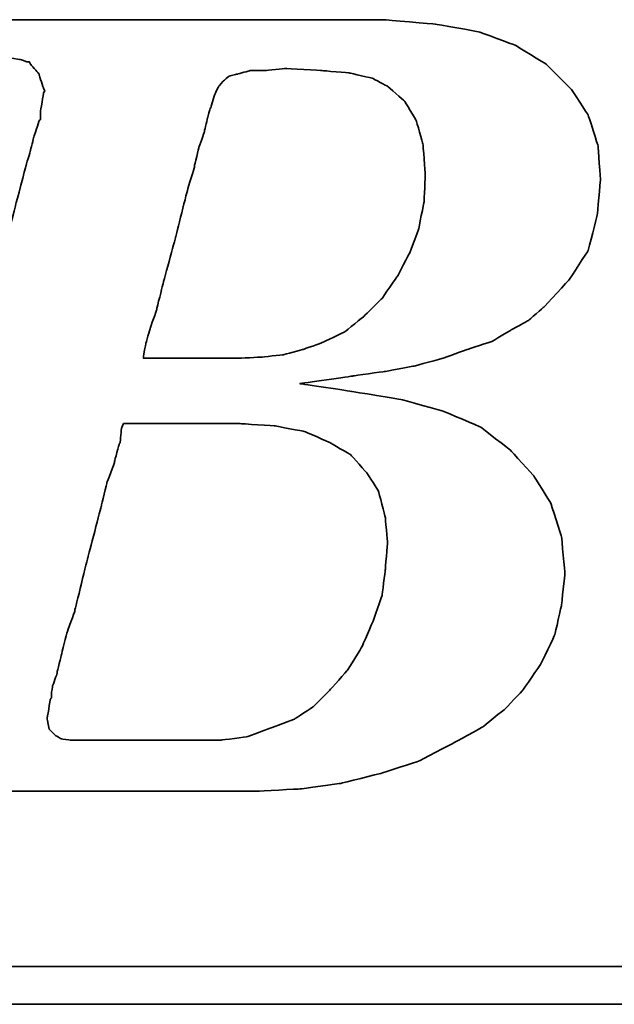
# Model space of a CAD drawing. Header units: millimetres. Extents: x -51 to 319, y -54 to 83.
# Tile 31 of 108: x 96.35 to 97.36, y 1.77 to 3.44. Entities that reach past the tile are written whole.
import ezdxf

# ---------------------------------------------------------------- set-up
doc = ezdxf.new("R2010")
doc.units = ezdxf.units.MM
doc.layers.add('DIM', color=4, linetype='Continuous')
doc.layers.add('layer 1', color=7, linetype='Continuous')

# ---------------------------------------------------------------- blocks, each defined once
blk = doc.blocks.new('TBI MOTION logo(完整正式版)')
at = {"layer": 'layer 1', "color": 22, "lineweight": 35}
for points, knots in [([(-64.65375, -6.86375), (-64.65375, -6.86375), (-64.84375, -7.29625), (-64.84375, -7.29625), (-64.84375, -7.29625), (-64.84375, -7.29625), (-64.86875, -7.34375), (-64.86875, -7.34375), (-64.86875, -7.34375), (-64.86875, -7.34375), (-64.86875, -7.36875), (-64.86875, -7.36875), (-64.86875, -7.36875), (-64.86875, -7.36875), (-65.15375, -7.65375), (-65.15375, -7.65375), (-65.15375, -7.65375), (-65.15375, -7.65375), (-65.17875, -7.65375), (-65.17875, -7.65375), (-65.17875, -7.65375), (-65.17875, -7.65375), (-65.20375, -7.67875), (-65.20375, -7.67875), (-65.20375, -7.67875), (-65.20375, -7.67875), (-65.58875, -7.87125), (-65.58875, -7.87125), (-65.58875, -7.87125), (-65.58875, -7.87125), (-65.63375, -7.87125), (-65.63375, -7.87125), (-65.63375, -7.87125), (-65.63375, -7.87125), (-65.65875, -7.89375), (-65.65875, -7.89375), (-65.65875, -7.89375), (-65.65875, -7.89375), (-66.09375, -7.94375), (-66.09375, -7.94375), (-66.09375, -7.94375), (-66.09375, -7.94375), (-66.11375, -7.94375), (-66.11375, -7.94375), (-66.11375, -7.94375), (-66.11375, -7.94375), (-66.16375, -7.94375), (-66.16375, -7.94375), (-66.16375, -7.94375), (-66.16375, -7.94375), (-66.30875, -7.94375), (-66.30875, -7.94375), (-66.30875, -7.94375), (-66.30875, -7.94375), (-66.69375, -7.94375), (-66.69375, -7.94375), (-66.69375, -7.94375), (-66.69375, -7.94375), (-67.07375, -7.94375), (-67.07375, -7.94375), (-67.07375, -7.94375), (-67.07375, -7.94375), (-67.12375, -7.94375), (-67.12375, -7.94375), (-67.12375, -7.94375), (-67.12375, -7.94375), (-67.12375, -7.96625), (-67.12375, -7.96625), (-67.12375, -7.96625), (-67.12375, -7.96625), (-67.14875, -7.99125), (-67.14875, -7.99125), (-67.14875, -7.99125), (-67.14875, -7.99125), (-67.24375, -8.34875), (-67.24375, -8.34875), (-67.24375, -8.34875), (-67.24375, -8.34875), (-67.31375, -8.68625), (-67.31375, -8.68625), (-67.31375, -8.68625), (-67.31375, -8.68625), (-67.26875, -8.68625), (-67.26875, -8.68625), (-67.26875, -8.68625), (-67.26875, -8.68625), (-67.07375, -8.68625), (-67.07375, -8.68625), (-67.07375, -8.68625), (-67.07375, -8.68625), (-66.54875, -8.68625), (-66.54875, -8.68625), (-66.54875, -8.68625), (-66.54875, -8.68625), (-65.82625, -8.68625), (-65.82625, -8.68625), (-65.82625, -8.68625), (-65.82625, -8.68625), (-65.01375, -8.68625), (-65.01375, -8.68625), (-65.01375, -8.68625), (-65.01375, -8.68625), (-64.05375, -8.68625), (-64.05375, -8.68625), (-64.05375, -8.68625), (-64.05375, -8.68625), (-62.08375, -8.68625), (-62.08375, -8.68625), (-62.08375, -8.68625), (-62.08375, -8.68625), (-60.06875, -8.68625), (-60.06875, -8.68625), (-60.06875, -8.68625), (-60.06875, -8.68625), (-59.10875, -8.68625), (-59.10875, -8.68625), (-59.10875, -8.68625), (-59.10875, -8.68625), (-58.29375, -8.68625), (-58.29375, -8.68625), (-58.29375, -8.68625), (-58.29375, -8.68625), (-57.57375, -8.68625), (-57.57375, -8.68625), (-57.57375, -8.68625), (-57.57375, -8.68625), (-57.04875, -8.68625), (-57.04875, -8.68625), (-57.04875, -8.68625), (-57.04875, -8.68625), (-56.85375, -8.68625), (-56.85375, -8.68625), (-56.85375, -8.68625), (-56.85375, -8.68625), (-56.70875, -8.68625), (-56.70875, -8.68625), (-56.70875, -8.68625), (-56.70875, -8.68625), (-56.61375, -8.68625), (-56.61375, -8.68625), (-56.61375, -8.68625), (-56.61375, -8.68625), (-56.56875, -8.68625), (-56.56875, -8.68625), (-56.56875, -8.68625), (-56.56875, -8.68625), (-55.65375, -8.63875), (-55.65375, -8.63875), (-55.65375, -8.63875), (-55.65375, -8.63875), (-54.76875, -8.51875), (-54.76875, -8.51875), (-54.76875, -8.51875), (-54.76875, -8.51875), (-53.90375, -8.30375), (-53.90375, -8.30375), (-53.90375, -8.30375), (-53.90375, -8.30375), (-53.08875, -8.03875), (-53.08875, -8.03875), (-53.08875, -8.03875), (-53.08875, -8.03875), (-52.34375, -7.65375), (-52.34375, -7.65375), (-52.34375, -7.65375), (-52.34375, -7.65375), (-51.69875, -7.29625), (-51.69875, -7.29625), (-51.69875, -7.29625), (-51.69875, -7.29625), (-51.21875, -6.91125), (-51.21875, -6.91125), (-51.21875, -6.91125), (-51.21875, -6.91125), (-50.83375, -6.50375), (-50.83375, -6.50375), (-50.83375, -6.50375), (-50.83375, -6.50375), (-50.44875, -5.94875), (-50.44875, -5.94875), (-50.44875, -5.94875), (-50.44875, -5.94875), (-50.13875, -5.30375), (-50.13875, -5.30375), (-50.13875, -5.30375), (-50.13875, -5.30375), (-49.99375, -4.65375), (-49.99375, -4.65375), (-49.99375, -4.65375), (-49.99375, -4.65375), (-49.92375, -3.98375), (-49.92375, -3.98375), (-49.92375, -3.98375), (-49.92375, -3.98375), (-49.99375, -3.19374), (-49.99375, -3.19374), (-49.99375, -3.19374), (-49.99375, -3.19374), (-50.23374, -2.44874), (-50.23374, -2.44874), (-50.23374, -2.44874), (-50.23374, -2.44874), (-50.59375, -1.87374), (-50.59375, -1.87374), (-50.59375, -1.87374), (-50.59375, -1.87374), (-51.09875, -1.31874), (-51.09875, -1.31874), (-51.09875, -1.31874), (-51.09875, -1.31874), (-51.74375, -0.81875), (-51.74375, -0.81875), (-51.74375, -0.81875), (-51.74375, -0.81875), (-52.53875, -0.48125), (-52.53875, -0.48125), (-52.53875, -0.48125), (-52.53875, -0.48125), (-53.47375, -0.21875), (-53.47375, -0.21875), (-53.47375, -0.21875), (-53.47375, -0.21875), (-54.52875, -0.04874), (-54.52875, -0.04874), (-54.52875, -0.04874), (-54.52875, -0.04874), (-55.65375, 0.12125), (-55.65375, 0.12125), (-55.65375, 0.12125), (-55.65375, 0.12125), (-54.50375, 0.28624), (-54.50375, 0.28624), (-54.50375, 0.28624), (-54.50375, 0.28624), (-53.83375, 0.38124), (-53.83375, 0.38124), (-53.83375, 0.38124), (-53.83375, 0.38124), (-53.18375, 0.50125), (-53.18375, 0.50125), (-53.18375, 0.50125), (-53.18375, 0.50125), (-52.55875, 0.66874), (-52.55875, 0.66874), (-52.55875, 0.66874), (-52.55875, 0.66874), (-52.03375, 0.86124), (-52.03375, 0.86124), (-52.03375, 0.86124), (-52.03375, 0.86124), (-51.50374, 1.03124), (-51.50374, 1.03124), (-51.50374, 1.03124), (-51.50374, 1.03124), (-51.09875, 1.27125), (-51.09875, 1.27125), (-51.09875, 1.27125), (-51.09875, 1.27125), (-50.71375, 1.48624), (-50.71375, 1.48624), (-50.71375, 1.48624), (-50.71375, 1.48624), (-50.37625, 1.77625), (-50.37625, 1.77625), (-50.37625, 1.77625), (-50.37625, 1.77625), (-49.82375, 2.37625), (-49.82375, 2.37625), (-49.82375, 2.37625), (-49.82375, 2.37625), (-49.41875, 2.99625), (-49.41875, 2.99625), (-49.41875, 2.99625), (-49.41875, 2.99625), (-49.22375, 3.76625), (-49.22375, 3.76625), (-49.22375, 3.76625), (-49.22375, 3.76625), (-49.15375, 4.50874), (-49.15375, 4.50874), (-49.15375, 4.50874), (-49.15375, 4.50874), (-49.20375, 5.25125), (-49.20375, 5.25125), (-49.20375, 5.25125), (-49.20375, 5.25125), (-49.41875, 5.92625), (-49.41875, 5.92625), (-49.41875, 5.92625), (-49.41875, 5.92625), (-49.77875, 6.47625), (-49.77875, 6.47625), (-49.77875, 6.47625), (-49.77875, 6.47625), (-50.33125, 7.02624), (-50.33125, 7.02624), (-50.33125, 7.02624), (-50.33125, 7.02624), (-51.00125, 7.43625), (-51.00125, 7.43625), (-51.00125, 7.43625), (-51.00125, 7.43625), (-51.79375, 7.72625), (-51.79375, 7.72625), (-51.79375, 7.72625), (-51.79375, 7.72625), (-52.72875, 7.89124), (-52.72875, 7.89124), (-52.72875, 7.89124), (-52.72875, 7.89124), (-53.83375, 7.98625), (-53.83375, 7.98625), (-53.83375, 7.98625), (-53.83375, 7.98625), (-53.92875, 7.98625), (-53.92875, 7.98625), (-53.92875, 7.98625), (-53.92875, 7.98625), (-54.26375, 7.98625), (-54.26375, 7.98625), (-54.26375, 7.98625), (-54.26375, 7.98625), (-54.74375, 7.98625), (-54.74375, 7.98625), (-54.74375, 7.98625), (-54.74375, 7.98625), (-55.36875, 7.98625), (-55.36875, 7.98625), (-55.36875, 7.98625), (-55.36875, 7.98625), (-56.13375, 7.98625), (-56.13375, 7.98625), (-56.13375, 7.98625), (-56.13375, 7.98625), (-56.94875, 7.98625), (-56.94875, 7.98625), (-56.94875, 7.98625), (-56.94875, 7.98625), (-58.77625, 7.98625), (-58.77625, 7.98625), (-58.77625, 7.98625), (-58.77625, 7.98625), (-60.59875, 7.98625), (-60.59875, 7.98625), (-60.59875, 7.98625), (-60.59875, 7.98625), (-61.41375, 7.98625), (-61.41375, 7.98625), (-61.41375, 7.98625), (-61.41375, 7.98625), (-62.17875, 7.98625), (-62.17875, 7.98625), (-62.17875, 7.98625), (-62.17875, 7.98625), (-62.80375, 7.98625), (-62.80375, 7.98625), (-62.80375, 7.98625), (-62.80375, 7.98625), (-63.30625, 7.98625), (-63.30625, 7.98625), (-63.30625, 7.98625), (-63.30625, 7.98625), (-63.57375, 7.98625), (-63.57375, 7.98625), (-63.57375, 7.98625), (-63.57375, 7.98625), (-63.57375, 7.96375), (-63.57375, 7.96375), (-63.57375, 7.96375), (-63.57375, 7.96375), (-63.59875, 7.94125), (-63.59875, 7.94125), (-63.59875, 7.94125), (-63.59875, 7.94125), (-63.69375, 7.55625), (-63.69375, 7.55625), (-63.69375, 7.55625), (-63.69375, 7.55625), (-63.76375, 7.24624), (-63.76375, 7.24624), (-63.76375, 7.24624), (-63.76375, 7.24624), (-63.23875, 7.24624), (-63.23875, 7.24624), (-63.23875, 7.24624), (-63.23875, 7.24624), (-62.75875, 7.24624), (-62.75875, 7.24624), (-62.75875, 7.24624), (-62.75875, 7.24624), (-62.61125, 7.24624), (-62.61125, 7.24624), (-62.61125, 7.24624), (-62.61125, 7.24624), (-62.56625, 7.24624), (-62.56625, 7.24624), (-62.56625, 7.24624), (-62.56625, 7.24624), (-62.22875, 7.24624), (-62.22875, 7.24624), (-62.22875, 7.24624), (-62.22875, 7.24624), (-62.20375, 7.24624), (-62.20375, 7.24624), (-62.20375, 7.24624), (-62.20375, 7.24624), (-62.17875, 7.21875), (-62.17875, 7.21875), (-62.17875, 7.21875), (-62.17875, 7.21875), (-61.96375, 7.17125), (-61.96375, 7.17125), (-61.96375, 7.17125), (-61.96375, 7.17125), (-61.72375, 7.12624), (-61.72375, 7.12624), (-61.72375, 7.12624), (-61.72375, 7.12624), (-61.70375, 7.12624), (-61.70375, 7.12624), (-61.70375, 7.12624), (-61.70375, 7.12624), (-61.55875, 7.07624), (-61.55875, 7.07624), (-61.55875, 7.07624), (-61.55875, 7.07624), (-61.50875, 7.07624), (-61.50875, 7.07624), (-61.50875, 7.07624), (-61.50875, 7.07624), (-61.48375, 7.02624), (-61.48375, 7.02624), (-61.48375, 7.02624), (-61.48375, 7.02624), (-61.31875, 6.83375), (-61.31875, 6.83375), (-61.31875, 6.83375), (-61.31875, 6.83375), (-61.29375, 6.81125), (-61.29375, 6.81125), (-61.29375, 6.81125), (-61.29375, 6.81125), (-61.29375, 6.78625), (-61.29375, 6.78625), (-61.29375, 6.78625), (-61.29375, 6.78625), (-61.19875, 6.50124), (-61.19875, 6.50124), (-61.19875, 6.50124), (-61.19875, 6.50124), (-61.17375, 6.45124), (-61.17375, 6.45124), (-61.17375, 6.45124), (-61.17375, 6.45124), (-61.19875, 6.40625), (-61.19875, 6.40625), (-61.19875, 6.40625), (-61.19875, 6.40625), (-61.26875, 5.99624), (-61.26875, 5.99624), (-61.26875, 5.99624), (-61.26875, 5.99624), (-61.26875, 5.85125), (-61.26875, 5.85125), (-61.26875, 5.85125), (-61.26875, 5.85125), (-61.26875, 5.82625), (-61.26875, 5.82625), (-61.26875, 5.82625), (-61.26875, 5.82625), (-61.29375, 5.80625), (-61.29375, 5.80625), (-61.29375, 5.80625), (-61.29375, 5.80625), (-61.34125, 5.66125), (-61.34125, 5.66125), (-61.34125, 5.66125), (-61.34125, 5.66125), (-61.41375, 5.44625), (-61.41375, 5.44625), (-61.41375, 5.44625), (-61.41375, 5.44625), (-61.48375, 5.15625), (-61.48375, 5.15625), (-61.48375, 5.15625), (-61.48375, 5.15625), (-61.58375, 4.82124), (-61.58375, 4.82124), (-61.58375, 4.82124), (-61.58375, 4.82124), (-61.79875, 4.00375), (-61.79875, 4.00375), (-61.79875, 4.00375), (-61.79875, 4.00375), (-62.05875, 2.99625), (-62.05875, 2.99625), (-62.05875, 2.99625), (-62.05875, 2.99625), (-62.34875, 1.91625), (-62.34875, 1.91625), (-62.34875, 1.91625), (-62.34875, 1.91625), (-62.97375, -0.41124), (-62.97375, -0.41124), (-62.97375, -0.41124), (-62.97375, -0.41124), (-63.59875, -2.75875), (-63.59875, -2.75875), (-63.59875, -2.75875), (-63.59875, -2.75875), (-63.88375, -3.86374), (-63.88375, -3.86374), (-63.88375, -3.86374), (-63.88375, -3.86374), (-64.14875, -4.82374), (-64.14875, -4.82374), (-64.14875, -4.82374), (-64.14875, -4.82374), (-64.36375, -5.64125), (-64.36375, -5.64125), (-64.36375, -5.64125), (-64.36375, -5.64125), (-64.43625, -5.97625), (-64.43625, -5.97625), (-64.43625, -5.97625), (-64.43625, -5.97625), (-64.50875, -6.28625), (-64.50875, -6.28625), (-64.50875, -6.28625), (-64.50875, -6.28625), (-64.50875, -6.30875), (-64.50875, -6.30875), (-64.50875, -6.30875), (-64.50875, -6.30875), (-64.57875, -6.50375), (-64.57875, -6.50375), (-64.57875, -6.50375), (-64.57875, -6.50375), (-64.62875, -6.69625), (-64.62875, -6.69625), (-64.62875, -6.69625), (-64.62875, -6.69625), (-64.62875, -6.76875), (-64.62875, -6.76875), (-64.62875, -6.76875), (-64.62875, -6.76875), (-64.62875, -6.81375), (-64.62875, -6.81375), (-64.62875, -6.81375), (-64.62875, -6.81375), (-64.62875, -6.83875), (-64.62875, -6.83875), (-64.62875, -6.83875), (-64.62875, -6.83875), (-64.65375, -6.86375), (-64.65375, -6.86375)], [0, 0, 0, 0, 0.00719424, 0.00719424, 0.00719424, 0.00719425, 0.01438849, 0.01438849, 0.01438849, 0.0143885, 0.02158273, 0.02158273, 0.02158273, 0.02158274, 0.02877698, 0.02877698, 0.02877698, 0.02877699, 0.03597122, 0.03597122, 0.03597122, 0.03597123, 0.04316547, 0.04316547, 0.04316547, 0.04316548, 0.05035971, 0.05035971, 0.05035971, 0.05035972, 0.05755396, 0.05755396, 0.05755396, 0.05755397, 0.0647482, 0.0647482, 0.0647482, 0.06474821, 0.07194245, 0.07194245, 0.07194245, 0.07194246, 0.07913669, 0.07913669, 0.07913669, 0.0791367, 0.08633094, 0.08633094, 0.08633094, 0.08633095, 0.09352518, 0.09352518, 0.09352518, 0.09352519, 0.10071942, 0.10071942, 0.10071942, 0.10071943, 0.10791367, 0.10791367, 0.10791367, 0.10791368, 0.11510791, 0.11510791, 0.11510791, 0.11510792, 0.12230216, 0.12230216, 0.12230216, 0.12230217, 0.1294964, 0.1294964, 0.1294964, 0.12949641, 0.13669065, 0.13669065, 0.13669065, 0.13669066, 0.14388489, 0.14388489, 0.14388489, 0.1438849, 0.15107914, 0.15107914, 0.15107914, 0.15107915, 0.15827338, 0.15827338, 0.15827338, 0.15827339, 0.16546763, 0.16546763, 0.16546763, 0.16546764, 0.17266187, 0.17266187, 0.17266187, 0.17266188, 0.17985612, 0.17985612, 0.17985612, 0.17985613, 0.18705036, 0.18705036, 0.18705036, 0.18705037, 0.1942446, 0.1942446, 0.1942446, 0.19424461, 0.20143885, 0.20143885, 0.20143885, 0.20143886, 0.20863309, 0.20863309, 0.20863309, 0.2086331, 0.21582734, 0.21582734, 0.21582734, 0.21582735, 0.22302158, 0.22302158, 0.22302158, 0.22302159, 0.23021583, 0.23021583, 0.23021583, 0.23021584, 0.23741007, 0.23741007, 0.23741007, 0.23741008, 0.24460432, 0.24460432, 0.24460432, 0.24460433, 0.25179856, 0.25179856, 0.25179856, 0.25179857, 0.25899281, 0.25899281, 0.25899281, 0.25899282, 0.26618705, 0.26618705, 0.26618705, 0.26618706, 0.27338129, 0.27338129, 0.27338129, 0.2733813, 0.28057554, 0.28057554, 0.28057554, 0.28057555, 0.28776978, 0.28776978, 0.28776978, 0.28776979, 0.29496403, 0.29496403, 0.29496403, 0.29496404, 0.30215827, 0.30215827, 0.30215827, 0.30215828, 0.30935252, 0.30935252, 0.30935252, 0.30935253, 0.31654676, 0.31654676, 0.31654676, 0.31654677, 0.32374101, 0.32374101, 0.32374101, 0.32374102, 0.33093525, 0.33093525, 0.33093525, 0.33093526, 0.3381295, 0.3381295, 0.3381295, 0.33812951, 0.34532374, 0.34532374, 0.34532374, 0.34532375, 0.35251799, 0.35251799, 0.35251799, 0.352518, 0.35971223, 0.35971223, 0.35971223, 0.35971224, 0.36690647, 0.36690647, 0.36690647, 0.36690648, 0.37410072, 0.37410072, 0.37410072, 0.37410073, 0.38129496, 0.38129496, 0.38129496, 0.38129497, 0.38848921, 0.38848921, 0.38848921, 0.38848922, 0.39568345, 0.39568345, 0.39568345, 0.39568346, 0.4028777, 0.4028777, 0.4028777, 0.40287771, 0.41007194, 0.41007194, 0.41007194, 0.41007195, 0.41726619, 0.41726619, 0.41726619, 0.4172662, 0.42446043, 0.42446043, 0.42446043, 0.42446044, 0.43165468, 0.43165468, 0.43165468, 0.43165469, 0.43884892, 0.43884892, 0.43884892, 0.43884893, 0.44604317, 0.44604317, 0.44604317, 0.44604318, 0.45323741, 0.45323741, 0.45323741, 0.45323742, 0.46043165, 0.46043165, 0.46043165, 0.46043166, 0.4676259, 0.4676259, 0.4676259, 0.46762591, 0.47482014, 0.47482014, 0.47482014, 0.47482015, 0.48201439, 0.48201439, 0.48201439, 0.4820144, 0.48920863, 0.48920863, 0.48920863, 0.48920864, 0.49640288, 0.49640288, 0.49640288, 0.49640289, 0.50359712, 0.50359712, 0.50359712, 0.50359713, 0.51079137, 0.51079137, 0.51079137, 0.51079138, 0.51798561, 0.51798561, 0.51798561, 0.51798562, 0.52517986, 0.52517986, 0.52517986, 0.52517987, 0.5323741, 0.5323741, 0.5323741, 0.53237411, 0.53956835, 0.53956835, 0.53956835, 0.53956836, 0.54676259, 0.54676259, 0.54676259, 0.5467626, 0.55395683, 0.55395683, 0.55395683, 0.55395684, 0.56115108, 0.56115108, 0.56115108, 0.56115109, 0.56834532, 0.56834532, 0.56834532, 0.56834533, 0.57553957, 0.57553957, 0.57553957, 0.57553958, 0.58273381, 0.58273381, 0.58273381, 0.58273382, 0.58992806, 0.58992806, 0.58992806, 0.58992807, 0.5971223, 0.5971223, 0.5971223, 0.59712231, 0.60431655, 0.60431655, 0.60431655, 0.60431656, 0.61151079, 0.61151079, 0.61151079, 0.6115108, 0.61870504, 0.61870504, 0.61870504, 0.61870505, 0.62589928, 0.62589928, 0.62589928, 0.62589929, 0.63309353, 0.63309353, 0.63309353, 0.63309354, 0.64028777, 0.64028777, 0.64028777, 0.64028778, 0.64748201, 0.64748201, 0.64748201, 0.64748202, 0.65467626, 0.65467626, 0.65467626, 0.65467627, 0.6618705, 0.6618705, 0.6618705, 0.66187051, 0.66906475, 0.66906475, 0.66906475, 0.66906476, 0.67625899, 0.67625899, 0.67625899, 0.676259, 0.68345324, 0.68345324, 0.68345324, 0.68345325, 0.69064748, 0.69064748, 0.69064748, 0.69064749, 0.69784173, 0.69784173, 0.69784173, 0.69784174, 0.70503597, 0.70503597, 0.70503597, 0.70503598, 0.71223022, 0.71223022, 0.71223022, 0.71223023, 0.71942446, 0.71942446, 0.71942446, 0.71942447, 0.72661871, 0.72661871, 0.72661871, 0.72661872, 0.73381295, 0.73381295, 0.73381295, 0.73381296, 0.74100719, 0.74100719, 0.74100719, 0.7410072, 0.74820144, 0.74820144, 0.74820144, 0.74820145, 0.75539568, 0.75539568, 0.75539568, 0.75539569, 0.76258993, 0.76258993, 0.76258993, 0.76258994, 0.76978417, 0.76978417, 0.76978417, 0.76978418, 0.77697842, 0.77697842, 0.77697842, 0.77697843, 0.78417266, 0.78417266, 0.78417266, 0.78417267, 0.79136691, 0.79136691, 0.79136691, 0.79136692, 0.79856115, 0.79856115, 0.79856115, 0.79856116, 0.8057554, 0.8057554, 0.8057554, 0.80575541, 0.81294964, 0.81294964, 0.81294964, 0.81294965, 0.82014388, 0.82014388, 0.82014388, 0.82014389, 0.82733813, 0.82733813, 0.82733813, 0.82733814, 0.83453237, 0.83453237, 0.83453237, 0.83453238, 0.84172662, 0.84172662, 0.84172662, 0.84172663, 0.84892086, 0.84892086, 0.84892086, 0.84892087, 0.85611511, 0.85611511, 0.85611511, 0.85611512, 0.86330935, 0.86330935, 0.86330935, 0.86330936, 0.8705036, 0.8705036, 0.8705036, 0.87050361, 0.87769784, 0.87769784, 0.87769784, 0.87769785, 0.88489209, 0.88489209, 0.88489209, 0.8848921, 0.89208633, 0.89208633, 0.89208633, 0.89208634, 0.89928058, 0.89928058, 0.89928058, 0.89928059, 0.90647482, 0.90647482, 0.90647482, 0.90647483, 0.91366906, 0.91366906, 0.91366906, 0.91366907, 0.92086331, 0.92086331, 0.92086331, 0.92086332, 0.92805755, 0.92805755, 0.92805755, 0.92805756, 0.9352518, 0.9352518, 0.9352518, 0.93525181, 0.94244604, 0.94244604, 0.94244604, 0.94244605, 0.94964029, 0.94964029, 0.94964029, 0.9496403, 0.95683453, 0.95683453, 0.95683453, 0.95683454, 0.96402878, 0.96402878, 0.96402878, 0.96402879, 0.97122302, 0.97122302, 0.97122302, 0.97122303, 0.97841727, 0.97841727, 0.97841727, 0.97841728, 0.98561151, 0.98561151, 0.98561151, 0.98561152, 0.99280576, 0.99280576, 0.99280576, 0.99280577, 1, 1, 1, 1]), ([(-57.50375, 6.35625), (-57.50375, 6.35625), (-57.57375, 6.11625), (-57.57375, 6.11625), (-57.57375, 6.11625), (-57.57375, 6.11625), (-57.57375, 6.09125), (-57.57375, 6.09125), (-57.57375, 6.09125), (-57.57375, 6.09125), (-57.59875, 6.06625), (-57.59875, 6.06625), (-57.59875, 6.06625), (-57.59875, 6.06625), (-57.64875, 5.87625), (-57.64875, 5.87625), (-57.64875, 5.87625), (-57.64875, 5.87625), (-57.71875, 5.58875), (-57.71875, 5.58875), (-57.71875, 5.58875), (-57.71875, 5.58875), (-57.71875, 5.56625), (-57.71875, 5.56625), (-57.71875, 5.56625), (-57.71875, 5.56625), (-57.83875, 5.23125), (-57.83875, 5.23125), (-57.83875, 5.23125), (-57.83875, 5.23125), (-57.93625, 4.82124), (-57.93625, 4.82124), (-57.93625, 4.82124), (-57.93625, 4.82124), (-57.93625, 4.79624), (-57.93625, 4.79624), (-57.93625, 4.79624), (-57.93625, 4.79624), (-58.07875, 4.34125), (-58.07875, 4.34125), (-58.07875, 4.34125), (-58.07875, 4.34125), (-58.34375, 3.28625), (-58.34375, 3.28625), (-58.34375, 3.28625), (-58.34375, 3.28625), (-58.62875, 2.23124), (-58.62875, 2.23124), (-58.62875, 2.23124), (-58.62875, 2.23124), (-58.74875, 1.75125), (-58.74875, 1.75125), (-58.74875, 1.75125), (-58.74875, 1.75125), (-58.74875, 1.72625), (-58.74875, 1.72625), (-58.74875, 1.72625), (-58.74875, 1.72625), (-58.89375, 1.31625), (-58.89375, 1.31625), (-58.89375, 1.31625), (-58.89375, 1.31625), (-58.98875, 0.98124), (-58.98875, 0.98124), (-58.98875, 0.98124), (-58.98875, 0.98124), (-59.03875, 0.71625), (-59.03875, 0.71625), (-59.03875, 0.71625), (-59.03875, 0.71625), (-59.03875, 0.66874), (-59.03875, 0.66874), (-59.03875, 0.66874), (-59.03875, 0.66874), (-58.91875, 0.66874), (-58.91875, 0.66874), (-58.91875, 0.66874), (-58.91875, 0.66874), (-58.53375, 0.66874), (-58.53375, 0.66874), (-58.53375, 0.66874), (-58.53375, 0.66874), (-58.10375, 0.66874), (-58.10375, 0.66874), (-58.10375, 0.66874), (-58.10375, 0.66874), (-57.66875, 0.66874), (-57.66875, 0.66874), (-57.66875, 0.66874), (-57.66875, 0.66874), (-57.33375, 0.66874), (-57.33375, 0.66874), (-57.33375, 0.66874), (-57.33375, 0.66874), (-57.09375, 0.66874), (-57.09375, 0.66874), (-57.09375, 0.66874), (-57.09375, 0.66874), (-56.99875, 0.66874), (-56.99875, 0.66874), (-56.99875, 0.66874), (-56.99875, 0.66874), (-56.49375, 0.69374), (-56.49375, 0.69374), (-56.49375, 0.69374), (-56.49375, 0.69374), (-56.01375, 0.74374), (-56.01375, 0.74374), (-56.01375, 0.74374), (-56.01375, 0.74374), (-55.58375, 0.86124), (-55.58375, 0.86124), (-55.58375, 0.86124), (-55.58375, 0.86124), (-55.17375, 1.00624), (-55.17375, 1.00624), (-55.17375, 1.00624), (-55.17375, 1.00624), (-54.67375, 1.24625), (-54.67375, 1.24625), (-54.67375, 1.24625), (-54.67375, 1.24625), (-54.26375, 1.58124), (-54.26375, 1.58124), (-54.26375, 1.58124), (-54.26375, 1.58124), (-53.87875, 1.96374), (-53.87875, 1.96374), (-53.87875, 1.96374), (-53.87875, 1.96374), (-53.54375, 2.44625), (-53.54375, 2.44625), (-53.54375, 2.44625), (-53.54375, 2.44625), (-53.27875, 2.95125), (-53.27875, 2.95125), (-53.27875, 2.95125), (-53.27875, 2.95125), (-53.08875, 3.45124), (-53.08875, 3.45124), (-53.08875, 3.45124), (-53.08875, 3.45124), (-52.96875, 4.05124), (-52.96875, 4.05124), (-52.96875, 4.05124), (-52.96875, 4.05124), (-52.94375, 4.65125), (-52.94375, 4.65125), (-52.94375, 4.65125), (-52.94375, 4.65125), (-52.99375, 5.30125), (-52.99375, 5.30125), (-52.99375, 5.30125), (-52.99375, 5.30125), (-53.13875, 5.80625), (-53.13875, 5.80625), (-53.13875, 5.80625), (-53.13875, 5.80625), (-53.39875, 6.23625), (-53.39875, 6.23625), (-53.39875, 6.23625), (-53.39875, 6.23625), (-53.75875, 6.54875), (-53.75875, 6.54875), (-53.75875, 6.54875), (-53.75875, 6.54875), (-54.07375, 6.71625), (-54.07375, 6.71625), (-54.07375, 6.71625), (-54.07375, 6.71625), (-54.57375, 6.83375), (-54.57375, 6.83375), (-54.57375, 6.83375), (-54.57375, 6.83375), (-55.17375, 6.88625), (-55.17375, 6.88625), (-55.17375, 6.88625), (-55.17375, 6.88625), (-55.96875, 6.93125), (-55.96875, 6.93125), (-55.96875, 6.93125), (-55.96875, 6.93125), (-56.39875, 6.88625), (-56.39875, 6.88625), (-56.39875, 6.88625), (-56.39875, 6.88625), (-56.42125, 6.88625), (-56.42125, 6.88625), (-56.42125, 6.88625), (-56.42125, 6.88625), (-56.73375, 6.88625), (-56.73375, 6.88625), (-56.73375, 6.88625), (-56.73375, 6.88625), (-56.99875, 6.81125), (-56.99875, 6.81125), (-56.99875, 6.81125), (-56.99875, 6.81125), (-57.02375, 6.81125), (-57.02375, 6.81125), (-57.02375, 6.81125), (-57.02375, 6.81125), (-57.18875, 6.76625), (-57.18875, 6.76625), (-57.18875, 6.76625), (-57.18875, 6.76625), (-57.30875, 6.66625), (-57.30875, 6.66625), (-57.30875, 6.66625), (-57.30875, 6.66625), (-57.40875, 6.54875), (-57.40875, 6.54875), (-57.40875, 6.54875), (-57.40875, 6.54875), (-57.50375, 6.35625), (-57.50375, 6.35625)], [0, 0, 0, 0, 0.01851852, 0.01851852, 0.01851852, 0.01851853, 0.03703704, 0.03703704, 0.03703704, 0.03703705, 0.05555556, 0.05555556, 0.05555556, 0.05555557, 0.07407407, 0.07407407, 0.07407407, 0.07407408, 0.09259259, 0.09259259, 0.09259259, 0.0925926, 0.11111111, 0.11111111, 0.11111111, 0.11111112, 0.12962963, 0.12962963, 0.12962963, 0.12962964, 0.14814815, 0.14814815, 0.14814815, 0.14814816, 0.16666667, 0.16666667, 0.16666667, 0.16666668, 0.18518519, 0.18518519, 0.18518519, 0.1851852, 0.2037037, 0.2037037, 0.2037037, 0.20370371, 0.22222222, 0.22222222, 0.22222222, 0.22222223, 0.24074074, 0.24074074, 0.24074074, 0.24074075, 0.25925926, 0.25925926, 0.25925926, 0.25925927, 0.27777778, 0.27777778, 0.27777778, 0.27777779, 0.2962963, 0.2962963, 0.2962963, 0.29629631, 0.31481481, 0.31481481, 0.31481481, 0.31481482, 0.33333333, 0.33333333, 0.33333333, 0.33333334, 0.35185185, 0.35185185, 0.35185185, 0.35185186, 0.37037037, 0.37037037, 0.37037037, 0.37037038, 0.38888889, 0.38888889, 0.38888889, 0.3888889, 0.40740741, 0.40740741, 0.40740741, 0.40740742, 0.42592593, 0.42592593, 0.42592593, 0.42592594, 0.44444444, 0.44444444, 0.44444444, 0.44444445, 0.46296296, 0.46296296, 0.46296296, 0.46296297, 0.48148148, 0.48148148, 0.48148148, 0.48148149, 0.5, 0.5, 0.5, 0.50000001, 0.51851852, 0.51851852, 0.51851852, 0.51851853, 0.53703704, 0.53703704, 0.53703704, 0.53703705, 0.55555556, 0.55555556, 0.55555556, 0.55555557, 0.57407407, 0.57407407, 0.57407407, 0.57407408, 0.59259259, 0.59259259, 0.59259259, 0.5925926, 0.61111111, 0.61111111, 0.61111111, 0.61111112, 0.62962963, 0.62962963, 0.62962963, 0.62962964, 0.64814815, 0.64814815, 0.64814815, 0.64814816, 0.66666667, 0.66666667, 0.66666667, 0.66666668, 0.68518519, 0.68518519, 0.68518519, 0.6851852, 0.7037037, 0.7037037, 0.7037037, 0.70370371, 0.72222222, 0.72222222, 0.72222222, 0.72222223, 0.74074074, 0.74074074, 0.74074074, 0.74074075, 0.75925926, 0.75925926, 0.75925926, 0.75925927, 0.77777778, 0.77777778, 0.77777778, 0.77777779, 0.7962963, 0.7962963, 0.7962963, 0.79629631, 0.81481481, 0.81481481, 0.81481481, 0.81481482, 0.83333333, 0.83333333, 0.83333333, 0.83333334, 0.85185185, 0.85185185, 0.85185185, 0.85185186, 0.87037037, 0.87037037, 0.87037037, 0.87037038, 0.88888889, 0.88888889, 0.88888889, 0.8888889, 0.90740741, 0.90740741, 0.90740741, 0.90740742, 0.92592593, 0.92592593, 0.92592593, 0.92592594, 0.94444444, 0.94444444, 0.94444444, 0.94444445, 0.96296296, 0.96296296, 0.96296296, 0.96296297, 0.98148148, 0.98148148, 0.98148148, 0.98148149, 1, 1, 1, 1]), ([(-61.03125, -6.57375), (-61.03125, -6.57375), (-61.03125, -6.67125), (-61.03125, -6.67125), (-61.03125, -6.67125), (-61.03125, -6.67125), (-61.05375, -6.69625), (-61.05375, -6.69625), (-61.05375, -6.69625), (-61.05375, -6.69625), (-61.12375, -7.12875), (-61.12375, -7.12875), (-61.12375, -7.12875), (-61.12375, -7.12875), (-61.07875, -7.34375), (-61.07875, -7.34375), (-61.07875, -7.34375), (-61.07875, -7.34375), (-60.93375, -7.48875), (-60.93375, -7.48875), (-60.93375, -7.48875), (-60.93375, -7.48875), (-60.81375, -7.55625), (-60.81375, -7.55625), (-60.81375, -7.55625), (-60.81375, -7.55625), (-60.62375, -7.58375), (-60.62375, -7.58375), (-60.62375, -7.58375), (-60.62375, -7.58375), (-60.30875, -7.58375), (-60.30875, -7.58375), (-60.30875, -7.58375), (-60.30875, -7.58375), (-59.97375, -7.58375), (-59.97375, -7.58375), (-59.97375, -7.58375), (-59.97375, -7.58375), (-59.87875, -7.58375), (-59.87875, -7.58375), (-59.87875, -7.58375), (-59.87875, -7.58375), (-59.63625, -7.58375), (-59.63625, -7.58375), (-59.63625, -7.58375), (-59.63625, -7.58375), (-58.96875, -7.58375), (-58.96875, -7.58375), (-58.96875, -7.58375), (-58.96875, -7.58375), (-58.29375, -7.58375), (-58.29375, -7.58375), (-58.29375, -7.58375), (-58.29375, -7.58375), (-58.05375, -7.58375), (-58.05375, -7.58375), (-58.05375, -7.58375), (-58.05375, -7.58375), (-57.98375, -7.58375), (-57.98375, -7.58375), (-57.98375, -7.58375), (-57.98375, -7.58375), (-57.35875, -7.58375), (-57.35875, -7.58375), (-57.35875, -7.58375), (-57.35875, -7.58375), (-56.78375, -7.50875), (-56.78375, -7.50875), (-56.78375, -7.50875), (-56.78375, -7.50875), (-56.27875, -7.31875), (-56.27875, -7.31875), (-56.27875, -7.31875), (-56.27875, -7.31875), (-55.77375, -7.12875), (-55.77375, -7.12875), (-55.77375, -7.12875), (-55.77375, -7.12875), (-55.36875, -6.86375), (-55.36875, -6.86375), (-55.36875, -6.86375), (-55.36875, -6.86375), (-55.00875, -6.50375), (-55.00875, -6.50375), (-55.00875, -6.50375), (-55.00875, -6.50375), (-54.62375, -6.06875), (-54.62375, -6.06875), (-54.62375, -6.06875), (-54.62375, -6.06875), (-54.31375, -5.56875), (-54.31375, -5.56875), (-54.31375, -5.56875), (-54.31375, -5.56875), (-54.07375, -5.01625), (-54.07375, -5.01625), (-54.07375, -5.01625), (-54.07375, -5.01625), (-53.87875, -4.46374), (-53.87875, -4.46374), (-53.87875, -4.46374), (-53.87875, -4.46374), (-53.80875, -3.91375), (-53.80875, -3.91375), (-53.80875, -3.91375), (-53.80875, -3.91375), (-53.75875, -3.31375), (-53.75875, -3.31375), (-53.75875, -3.31375), (-53.75875, -3.31375), (-53.80875, -2.75875), (-53.80875, -2.75875), (-53.80875, -2.75875), (-53.80875, -2.75875), (-53.95375, -2.20875), (-53.95375, -2.20875), (-53.95375, -2.20875), (-53.95375, -2.20875), (-54.19375, -1.82625), (-54.19375, -1.82625), (-54.19375, -1.82625), (-54.19375, -1.82625), (-54.55375, -1.41875), (-54.55375, -1.41875), (-54.55375, -1.41875), (-54.55375, -1.41875), (-55.00875, -1.15125), (-55.00875, -1.15125), (-55.00875, -1.15125), (-55.00875, -1.15125), (-55.56125, -0.91375), (-55.56125, -0.91375), (-55.56125, -0.91375), (-55.56125, -0.91375), (-56.18125, -0.79375), (-56.18125, -0.79375), (-56.18125, -0.79375), (-56.18125, -0.79375), (-56.94875, -0.74374), (-56.94875, -0.74374), (-56.94875, -0.74374), (-56.94875, -0.74374), (-56.99875, -0.74374), (-56.99875, -0.74374), (-56.99875, -0.74374), (-56.99875, -0.74374), (-57.09375, -0.74374), (-57.09375, -0.74374), (-57.09375, -0.74374), (-57.09375, -0.74374), (-57.38375, -0.74374), (-57.38375, -0.74374), (-57.38375, -0.74374), (-57.38375, -0.74374), (-57.76875, -0.74374), (-57.76875, -0.74374), (-57.76875, -0.74374), (-57.76875, -0.74374), (-58.24625, -0.74374), (-58.24625, -0.74374), (-58.24625, -0.74374), (-58.24625, -0.74374), (-58.72875, -0.74374), (-58.72875, -0.74374), (-58.72875, -0.74374), (-58.72875, -0.74374), (-59.20875, -0.74374), (-59.20875, -0.74374), (-59.20875, -0.74374), (-59.20875, -0.74374), (-59.46875, -0.74374), (-59.46875, -0.74374), (-59.46875, -0.74374), (-59.46875, -0.74374), (-59.51625, -0.83875), (-59.51625, -0.83875), (-59.51625, -0.83875), (-59.51625, -0.83875), (-59.54375, -1.15125), (-59.54375, -1.15125), (-59.54375, -1.15125), (-59.54375, -1.15125), (-59.56375, -1.17874), (-59.56375, -1.17874), (-59.56375, -1.17874), (-59.56375, -1.17874), (-59.66375, -1.55875), (-59.66375, -1.55875), (-59.66375, -1.55875), (-59.66375, -1.55875), (-59.66375, -1.58375), (-59.66375, -1.58375), (-59.66375, -1.58375), (-59.66375, -1.58375), (-59.82875, -2.01874), (-59.82875, -2.01874), (-59.82875, -2.01874), (-59.82875, -2.01874), (-59.94875, -2.52125), (-59.94875, -2.52125), (-59.94875, -2.52125), (-59.94875, -2.52125), (-60.23875, -3.62375), (-60.23875, -3.62375), (-60.23875, -3.62375), (-60.23875, -3.62375), (-60.52375, -4.77624), (-60.52375, -4.77624), (-60.52375, -4.77624), (-60.52375, -4.77624), (-60.52375, -4.79874), (-60.52375, -4.79874), (-60.52375, -4.79874), (-60.52375, -4.79874), (-60.69125, -5.25375), (-60.69125, -5.25375), (-60.69125, -5.25375), (-60.69125, -5.25375), (-60.81375, -5.73625), (-60.81375, -5.73625), (-60.81375, -5.73625), (-60.81375, -5.73625), (-60.90875, -6.11875), (-60.90875, -6.11875), (-60.90875, -6.11875), (-60.90875, -6.11875), (-60.90875, -6.14375), (-60.90875, -6.14375), (-60.90875, -6.14375), (-60.90875, -6.14375), (-61.00375, -6.40875), (-61.00375, -6.40875), (-61.00375, -6.40875), (-61.00375, -6.40875), (-61.03125, -6.57375), (-61.03125, -6.57375)], [0, 0, 0, 0, 0.01694915, 0.01694915, 0.01694915, 0.01694916, 0.03389831, 0.03389831, 0.03389831, 0.03389832, 0.05084746, 0.05084746, 0.05084746, 0.05084747, 0.06779661, 0.06779661, 0.06779661, 0.06779662, 0.08474576, 0.08474576, 0.08474576, 0.08474577, 0.10169492, 0.10169492, 0.10169492, 0.10169493, 0.11864407, 0.11864407, 0.11864407, 0.11864408, 0.13559322, 0.13559322, 0.13559322, 0.13559323, 0.15254237, 0.15254237, 0.15254237, 0.15254238, 0.16949153, 0.16949153, 0.16949153, 0.16949154, 0.18644068, 0.18644068, 0.18644068, 0.18644069, 0.20338983, 0.20338983, 0.20338983, 0.20338984, 0.22033898, 0.22033898, 0.22033898, 0.22033899, 0.23728814, 0.23728814, 0.23728814, 0.23728815, 0.25423729, 0.25423729, 0.25423729, 0.2542373, 0.27118644, 0.27118644, 0.27118644, 0.27118645, 0.28813559, 0.28813559, 0.28813559, 0.2881356, 0.30508475, 0.30508475, 0.30508475, 0.30508476, 0.3220339, 0.3220339, 0.3220339, 0.32203391, 0.33898305, 0.33898305, 0.33898305, 0.33898306, 0.3559322, 0.3559322, 0.3559322, 0.35593221, 0.37288136, 0.37288136, 0.37288136, 0.37288137, 0.38983051, 0.38983051, 0.38983051, 0.38983052, 0.40677966, 0.40677966, 0.40677966, 0.40677967, 0.42372881, 0.42372881, 0.42372881, 0.42372882, 0.44067797, 0.44067797, 0.44067797, 0.44067798, 0.45762712, 0.45762712, 0.45762712, 0.45762713, 0.47457627, 0.47457627, 0.47457627, 0.47457628, 0.49152542, 0.49152542, 0.49152542, 0.49152543, 0.50847458, 0.50847458, 0.50847458, 0.50847459, 0.52542373, 0.52542373, 0.52542373, 0.52542374, 0.54237288, 0.54237288, 0.54237288, 0.54237289, 0.55932203, 0.55932203, 0.55932203, 0.55932204, 0.57627119, 0.57627119, 0.57627119, 0.5762712, 0.59322034, 0.59322034, 0.59322034, 0.59322035, 0.61016949, 0.61016949, 0.61016949, 0.6101695, 0.62711864, 0.62711864, 0.62711864, 0.62711865, 0.6440678, 0.6440678, 0.6440678, 0.64406781, 0.66101695, 0.66101695, 0.66101695, 0.66101696, 0.6779661, 0.6779661, 0.6779661, 0.67796611, 0.69491525, 0.69491525, 0.69491525, 0.69491526, 0.71186441, 0.71186441, 0.71186441, 0.71186442, 0.72881356, 0.72881356, 0.72881356, 0.72881357, 0.74576271, 0.74576271, 0.74576271, 0.74576272, 0.76271186, 0.76271186, 0.76271186, 0.76271187, 0.77966102, 0.77966102, 0.77966102, 0.77966103, 0.79661017, 0.79661017, 0.79661017, 0.79661018, 0.81355932, 0.81355932, 0.81355932, 0.81355933, 0.83050847, 0.83050847, 0.83050847, 0.83050848, 0.84745763, 0.84745763, 0.84745763, 0.84745764, 0.86440678, 0.86440678, 0.86440678, 0.86440679, 0.88135593, 0.88135593, 0.88135593, 0.88135594, 0.89830508, 0.89830508, 0.89830508, 0.89830509, 0.91525424, 0.91525424, 0.91525424, 0.91525425, 0.93220339, 0.93220339, 0.93220339, 0.9322034, 0.94915254, 0.94915254, 0.94915254, 0.94915255, 0.96610169, 0.96610169, 0.96610169, 0.9661017, 0.98305085, 0.98305085, 0.98305085, 0.98305086, 1, 1, 1, 1]), ([(75.90875, -9.47875), (75.90875, -9.47875), (75.90875, -12.28625), (75.90875, -12.28625), (75.90875, -12.28625), (75.90875, -12.28625), (75.90875, -12.47875), (75.90875, -12.47875), (75.90875, -12.47875), (75.90875, -12.47875), (75.71625, -12.47875), (75.71625, -12.47875), (75.71625, -12.47875), (75.71625, -12.47875), (-88.32875, -12.47875), (-88.32875, -12.47875), (-88.32875, -12.47875), (-88.32875, -12.47875), (-88.32875, -13.29375), (-88.32875, -13.29375), (-88.32875, -13.29375), (-88.32875, -13.29375), (82.89125, -13.29375), (82.89125, -13.29375), (82.89125, -13.29375), (82.89125, -13.29375), (75.90875, -9.47875), (75.90875, -9.47875)], [0, 0, 0, 0, 0.14285714, 0.14285714, 0.14285714, 0.14285715, 0.28571429, 0.28571429, 0.28571429, 0.2857143, 0.42857143, 0.42857143, 0.42857143, 0.42857144, 0.57142857, 0.57142857, 0.57142857, 0.57142858, 0.71428571, 0.71428571, 0.71428571, 0.71428572, 0.85714286, 0.85714286, 0.85714286, 0.85714287, 1, 1, 1, 1])]:
    blk.add_open_spline(points, degree=3, knots=knots, dxfattribs=at)

msp = doc.modelspace()

# ---------------------------------------------------------------- block references
at = {"layer": 'DIM', "color": 7, "xscale": 0.0784079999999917, "yscale": 0.0784079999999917, "zscale": 0.0784079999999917}
msp.add_blockref('TBI MOTION logo(完整正式版)', (101.1927, 2.8126), dxfattribs=at)

doc.saveas('drawing.dxf')
